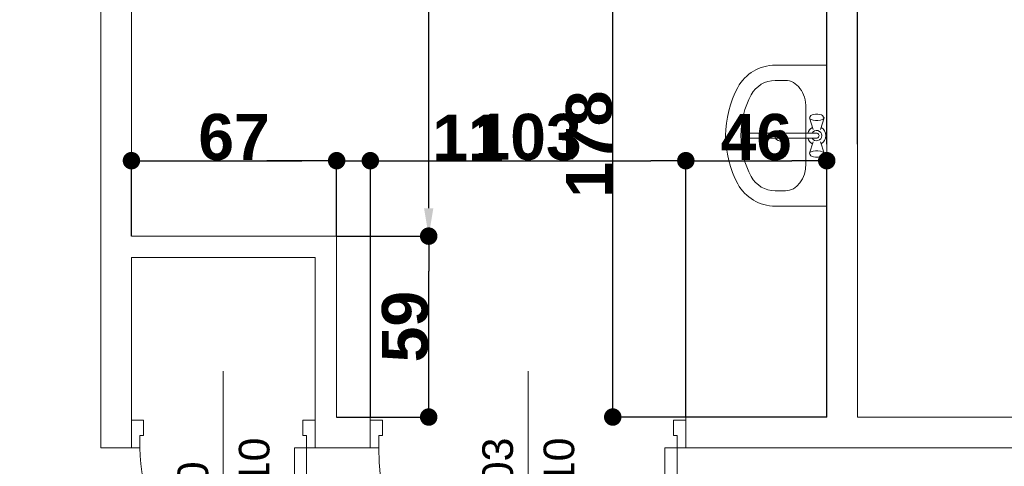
# Model space of a CAD drawing. Header units: millimetres. Extents: x 183299 to 1018155, y -286688 to 171278.
# Tile 95 of 100: x 442473 to 445688, y -105137 to -103680. Entities that reach past the tile are written whole.
import ezdxf

# ---------------------------------------------------------------- set-up
doc = ezdxf.new("R2010")
doc.units = ezdxf.units.MM
doc.header["$MEASUREMENT"] = 0
for name, color, linetype in [('Drzwi ArchiCAD', 7, 'Continuous'), ('inwentaryzacja_sciany', 7, 'Continuous'), ('inwentaryzacja_wyposazenie_sanitarne', 7, 'Continuous'), ('Wymiarowanie - Ogólne', 7, 'Continuous'), ('Znaczniki Drzwi', 7, 'Continuous')]:
    doc.layers.add(name, color=color, linetype=linetype)
for name, color, linetype, lineweight in [('Drzwi ArchiCAD_Nr_Pióra__1', 7, 'Continuous', 13), ('inwentaryzacja_sciany_Nr_Pióra__1', 7, 'Continuous', 13), ('inwentaryzacja_wyposazenie_sanitarne_Nr_Pióra__1', 7, 'Continuous', 13), ('Znaczniki Drzwi_Nr_Pióra__1', 7, 'Continuous', 13), ('Znaczniki Drzwi_Nr_Pióra__7', 7, 'Continuous', 35)]:
    doc.layers.add(name, color=color, linetype=linetype, lineweight=lineweight)
doc.layers.add('Drzwi ArchiCAD_Nr_Pióra__23', color=7, linetype='Continuous', lineweight=20, true_color=0xff6600)
doc.layers.add('Drzwi ArchiCAD_Nr_Pióra__3', color=7, linetype='Continuous', lineweight=18, true_color=0xff6600)
doc.styles.add('GENERATED_STYLE_1', font='arial.ttf')
doc.styles.add('GENERATED_STYLE_2', font='arialbd.ttf')
doc.styles.get("Standard").update_dxf_attribs({"font": 'txt', "bigfont": 'BIGFONT.SHX'})
doc.dimstyles.new('GENERATED_STYLE__1', dxfattribs={"dimtxt": 150, "dimasz": 114, "dimexe": 0.18, "dimexo": 0, "dimgap": 0.09, "dimtad": 1, "dimtih": 1, "dimtoh": 1, "dimdec": 0, "dimlfac": 0.1, "dimzin": 0, "dimdsep": 46, "dimtxsty": 'GENERATED_STYLE_2', "dimblk": 'ARROWHEAD_11', "dimblk1": 'ARROWHEAD_11', "dimblk2": 'ARROWHEAD_11', "dimcen": 0.09, "dimclrd": 256, "dimclre": 256, "dimclrt": 256, "dimazin": 0, "dimtfac": 1, "dimtdec": 4, "dimtmove": 0, "dimatfit": 3, "dimfxl": 1, "dimtolj": 1, "dimtzin": 0, "dimarcsym": 0})
doc.dimstyles.new('GENERATED_STYLE__2', dxfattribs={"dimtxt": 150, "dimasz": 114, "dimexe": 0.18, "dimexo": 0, "dimgap": 0.09, "dimtad": 1, "dimdec": 0, "dimlfac": 0.1, "dimzin": 0, "dimdsep": 46, "dimtxsty": 'GENERATED_STYLE_2', "dimblk": 'ARROWHEAD_11', "dimblk1": 'ARROWHEAD_11', "dimblk2": 'ARROWHEAD_11', "dimcen": 0.09, "dimclrd": 256, "dimclre": 256, "dimclrt": 256, "dimazin": 0, "dimtfac": 1, "dimtdec": 4, "dimtmove": 0, "dimatfit": 3, "dimfxl": 1, "dimtolj": 1, "dimtzin": 0, "dimarcsym": 0})
doc.dimstyles.new('GENERATED_STYLE__3', dxfattribs={"dimtxt": 150, "dimasz": 114, "dimexe": 0.18, "dimexo": 0, "dimgap": 0.09, "dimtad": 1, "dimdec": 0, "dimlfac": 0.1, "dimzin": 0, "dimdsep": 46, "dimtxsty": 'GENERATED_STYLE_2', "dimblk": 'ARROWHEAD_11', "dimblk1": 'ARROWHEAD_11', "dimblk2": 'ARROWHEAD_11', "dimcen": 0.09, "dimclrd": 256, "dimclre": 256, "dimclrt": 256, "dimazin": 0, "dimtfac": 1, "dimtdec": 4, "dimtmove": 2, "dimatfit": 3, "dimfxl": 1, "dimtolj": 1, "dimtzin": 0, "dimarcsym": 0})
doc.dimstyles.new('GENERATED_STYLE__4', dxfattribs={"dimtxt": 0.18, "dimasz": 91.2, "dimexe": 0.18, "dimexo": 0.0625, "dimgap": 0.09, "dimtad": 0, "dimtih": 1, "dimtoh": 1, "dimdec": 4, "dimzin": 0, "dimdsep": 46, "dimcen": 0.09, "dimadec": 0, "dimazin": 0, "dimtfac": 1, "dimtdec": 4, "dimtmove": 0, "dimatfit": 3, "dimldrblk": 'ARROWHEAD_5', "dimfxl": 1, "dimtolj": 1, "dimtzin": 0, "dimarcsym": 0})

# ---------------------------------------------------------------- blocks, each defined once
blk = doc.blocks.new('Ściana_685_2', base_point=(267495.1, -95475.8))
at = {"layer": 'inwentaryzacja_sciany_Nr_Pióra__1', "linetype": 'Continuous'}
for p, q in [((267395.1, -100545.8), (267395.1, -105175.8)), ((267495.1, -104485.8), (267495.1, -102795.8)), ((267495.1, -105075.8), (267495.1, -104555.8))]:
    blk.add_line(p, q, dxfattribs=at)
blk = doc.blocks.new('D1 Drzwi proste 12_58')
at = {"layer": 'Drzwi ArchiCAD_Nr_Pióra__1', "linetype": 'Continuous'}
for p, q in [((-300, 0), (-300, -90)), ((300, 0), (300, -90))]:
    blk.add_line(p, q, dxfattribs=at)
at = {"layer": 'Drzwi ArchiCAD_Nr_Pióra__23', "linetype": 'Continuous'}
for p, q in [((-272, 0), (-300, 0)), ((-300, 0), (-300, -90)), ((-272, -40), (-272, 0)), ((300, 0), (272, 0)), ((272, 0), (272, -40)), ((300, -90), (300, 0)), ((-260, -40), (-272, -40)), ((-260, -90), (-260, -40)), ((272, -40), (260, -40)), ((260, -40), (260, -90)), ((-300, -90), (-260, -90)), ((260, -90), (300, -90))]:
    blk.add_line(p, q, dxfattribs=at)
at = {"layer": 'Drzwi ArchiCAD_Nr_Pióra__3', "linetype": 'Continuous'}
for p, q in [((272, 544), (232, 544)), ((232, 544), (232, 0)), ((272, 0), (272, 544)), ((232, 0), (272, 0))]:
    blk.add_line(p, q, dxfattribs=at)
blk.add_arc((272, 0), 544, 94.2167, 180, dxfattribs=at)
blk = doc.blocks.new('Znacznik O 12_244')
at = {"layer": 'Znaczniki Drzwi_Nr_Pióra__1', "linetype": 'Continuous'}
blk.add_line((0, -521.4), (0, 150), dxfattribs=at)
at = {"layer": 'Znaczniki Drzwi_Nr_Pióra__7', "linetype": 'Continuous', "char_height": 100, "attachment_point": 7, "rotation": 90, "style": 'GENERATED_STYLE_1'}
for s, insert in [('{210}', (152.1, -300)), ('{60}', (-47.9, -300))]:
    blk.add_mtext(s, dxfattribs=dict(at, insert=insert))
blk = doc.blocks.new('D1 Drzwi proste 12_59')
at = {"layer": 'Drzwi ArchiCAD_Nr_Pióra__1', "linetype": 'Continuous'}
for p, q in [((-515, 0), (-515, -90)), ((515, 0), (515, -90))]:
    blk.add_line(p, q, dxfattribs=at)
at = {"layer": 'Drzwi ArchiCAD_Nr_Pióra__23', "linetype": 'Continuous'}
for p, q in [((-487, 0), (-515, 0)), ((-515, 0), (-515, -90)), ((-487, -40), (-487, 0)), ((515, 0), (487, 0)), ((487, 0), (487, -40)), ((515, -90), (515, 0)), ((-475, -40), (-487, -40)), ((-475, -90), (-475, -40)), ((487, -40), (475, -40)), ((475, -40), (475, -90)), ((-515, -90), (-475, -90)), ((475, -90), (515, -90))]:
    blk.add_line(p, q, dxfattribs=at)
at = {"layer": 'Drzwi ArchiCAD_Nr_Pióra__3', "linetype": 'Continuous'}
for p, q in [((487, 974), (447, 974)), ((447, 974), (447, 0)), ((487, 0), (487, 974)), ((447, 0), (487, 0))]:
    blk.add_line(p, q, dxfattribs=at)
blk.add_arc((487, 0), 974, 92.3537, 180, dxfattribs=at)
blk = doc.blocks.new('Znacznik O 12_245')
at = {"layer": 'Znaczniki Drzwi_Nr_Pióra__1', "linetype": 'Continuous'}
blk.add_line((0, -521.4), (0, 150), dxfattribs=at)
at = {"layer": 'Znaczniki Drzwi_Nr_Pióra__7', "linetype": 'Continuous', "char_height": 100, "attachment_point": 7, "rotation": 90, "style": 'GENERATED_STYLE_1'}
for s, insert in [('{103}', (-47.9, -300)), ('{210}', (152.1, -300))]:
    blk.add_mtext(s, dxfattribs=dict(at, insert=insert))
blk = doc.blocks.new('Ściana_686_2', base_point=(267495.1, -105075.8))
at = {"layer": 'inwentaryzacja_sciany_Nr_Pióra__1', "linetype": 'Continuous'}
for p, q in [((267495.1, -105085.8), (267495.1, -105075.8)), ((268095.1, -105085.8), (268095.1, -105075.8)), ((268275.1, -105075.8), (268165.1, -105075.8)), ((268275.1, -105085.8), (268275.1, -105075.8)), ((269305.1, -105085.8), (269305.1, -105075.8)), ((269765.1, -105075.8), (269305.1, -105075.8)), ((273265.1, -105075.8), (269865.1, -105075.8)), ((267495.1, -105175.8), (267495.1, -105085.8)), ((268095.1, -105175.8), (268095.1, -105085.8)), ((268275.1, -105175.8), (268275.1, -105085.8)), ((269305.1, -105175.8), (269305.1, -105085.8)), ((267395.1, -105175.8), (267495.1, -105175.8)), ((268095.1, -105175.8), (268275.1, -105175.8)), ((269305.1, -105175.8), (273365.1, -105175.8))]:
    blk.add_line(p, q, dxfattribs=at)
at = {"layer": 'Drzwi ArchiCAD', "linetype": 'Continuous', "xscale": -1, "rotation": 180}
for name, p in [('D1 Drzwi proste 12_58', (267795.1, -105175.8)), ('D1 Drzwi proste 12_59', (268790.1, -105175.8))]:
    blk.add_blockref(name, p, dxfattribs=at)
at = {"layer": 'Znaczniki Drzwi'}
for name, p in [('Znacznik O 12_244', (267795.1, -105075.8)), ('Znacznik O 12_245', (268790.1, -105075.8))]:
    blk.add_blockref(name, p, dxfattribs=at)
blk = doc.blocks.new('Ściana_701_2', base_point=(269865.1, -103295.8))
at = {"layer": 'inwentaryzacja_sciany_Nr_Pióra__1', "linetype": 'Continuous'}
for p, q in [((269765.1, -103295.8), (269765.1, -105075.8)), ((269865.1, -105075.8), (269865.1, -103295.8))]:
    blk.add_line(p, q, dxfattribs=at)
blk = doc.blocks.new('Ściana_1098_2', base_point=(268165.1, -105075.8))
at = {"layer": 'inwentaryzacja_sciany_Nr_Pióra__1', "linetype": 'Continuous'}
for p, q in [((268165.1, -105075.8), (268165.1, -104485.8)), ((268095.1, -104555.8), (268095.1, -105075.8))]:
    blk.add_line(p, q, dxfattribs=at)
blk = doc.blocks.new('Ściana_696_2', base_point=(268165.1, -104485.8))
at = {"layer": 'inwentaryzacja_sciany_Nr_Pióra__1', "linetype": 'Continuous'}
for p, q in [((268165.1, -104485.8), (267495.1, -104485.8)), ((267495.1, -104555.8), (268095.1, -104555.8))]:
    blk.add_line(p, q, dxfattribs=at)
blk = doc.blocks.new('Umywalka 01 12_12')
at = {"layer": 'inwentaryzacja_wyposazenie_sanitarne_Nr_Pióra__1', "linetype": 'Continuous'}
for p, q in [((-230, 0), (-230, -168)), ((230, 0), (-230, 0)), ((230, 0), (230, -168)), ((-69.1, -22.7), (-70, -29.2)), ((-70, -29.2), (-70, -36.2)), ((-67.6, -17.4), (-69.1, -22.7)), ((-65.6, -13.9), (-67.6, -17.4)), ((-60.4, -10.1), (-65.6, -13.9)), ((-57.6, -8.7), (-60.4, -10.1)), ((-54.8, -10.1), (-57.6, -8.7)), ((-20.1, -20.7), (-57.6, -8.7)), ((-52.3, -14.3), (-54.8, -10.1)), ((-50.5, -20.7), (-52.3, -14.3)), ((-49.5, -28.5), (-50.5, -20.7)), ((-49.5, -36.9), (-49.5, -28.5)), ((-7.9, -31.3), (-7.9, -251.6)), ((7.9, -251.6), (7.9, -31.3)), ((20.1, -20.7), (57.6, -8.7)), ((50.5, -20.7), (49.5, -28.5)), ((49.5, -28.5), (49.5, -36.9)), ((52.3, -14.3), (50.5, -20.7)), ((54.8, -10.1), (52.3, -14.3)), ((57.6, -8.7), (54.8, -10.1)), ((60.4, -10.1), (57.6, -8.7)), ((60.4, -10.1), (65.6, -13.9)), ((67.6, -17.4), (65.6, -13.9)), ((69.1, -22.7), (67.6, -17.4)), ((70, -29.2), (69.1, -22.7)), ((70, -36.2), (70, -29.2)), ((-70, -36.2), (-69.1, -42.7)), ((-69.1, -42.7), (-67.6, -48)), ((-67.6, -48), (-65.6, -51.5)), ((-60.4, -55.3), (-65.6, -51.5)), ((-60.4, -55.3), (-57.6, -56.7)), ((-20.1, -44.7), (-57.6, -56.7)), ((-57.6, -56.7), (-54.8, -55.3)), ((-54.8, -55.3), (-52.3, -51.1)), ((-52.3, -51.1), (-50.5, -44.7)), ((-50.5, -44.7), (-49.5, -36.9)), ((20.1, -44.7), (57.6, -56.7)), ((49.5, -36.9), (50.5, -44.7)), ((50.5, -44.7), (52.3, -51.1)), ((52.3, -51.1), (54.8, -55.3)), ((54.8, -55.3), (57.6, -56.7)), ((57.6, -56.7), (60.4, -55.3)), ((60.4, -55.3), (65.6, -51.5)), ((65.6, -51.5), (67.6, -48)), ((67.6, -48), (69.1, -42.7)), ((69.1, -42.7), (70, -36.2)), ((-91.1, -67.7), (-91.1, -67.7)), ((91.1, -67.7), (-91.1, -67.7)), ((-180, -134.4), (-180, -168)), ((180, -134.4), (180, -168))]:
    blk.add_line(p, q, dxfattribs=at)
blk.add_circle((0, -151.9), 17.5, dxfattribs=at)
for centre, radius, start, end in [((0, -32.7), 30, 27.9765, 152.0235), ((0, -32.7), 16.8, 298.0549, 241.9451), ((0, -32.7), 8, 10, 170), ((0, -32.7), 30, 207.9765, 254.7747), ((0, -32.7), 30, 285.2253, 332.0235), ((-91.1, -168), 138.9, 180, 241.5254), ((-91.1, -168), 88.9, 180, 241.5254), ((91.1, -168), 88.9, 298.4746, 0), ((91.1, -168), 138.9, 298.4746, 0), ((0, 0), 280, 241.5254, 298.4746), ((0, -251.6), 7.88, 180, 0), ((0, 0), 330, 241.5254, 298.4746)]:
    blk.add_arc(centre, radius, start, end, dxfattribs=at)
for centre, major_axis, start_param, end_param in [((-91.1, -134.4), (88.9, 0), 1.570796, 3.141593), ((91.1, -134.4), (-88.9, 0), 3.141593, 4.712389)]:
    blk.add_ellipse(centre, major_axis=major_axis, ratio=0.750558, start_param=start_param, end_param=end_param, dxfattribs=at)
blk = doc.blocks.new('ARROWHEAD_11')
at = {"linetype": 'Continuous'}
blk.add_line((0, 0), (-1, 0), dxfattribs=at)
at = {"linetype": 'Continuous', "const_width": 0.25, "flags": 128}
blk.add_lwpolyline([(-0.125, 0, 1), (0.125, 0, 1)], format="xyb", close=True, dxfattribs=at)
blk = doc.blocks.new('*D5297')
at = {"layer": 'Defpoints', "color": 0}
for p in [(439308, -103626.3), (440508, -103626.3), (449788, -107026.3)]:
    blk.add_point(p, dxfattribs=at)
at = {"layer": 'Wymiarowanie - Ogólne', "linetype": 'Continuous', "lineweight": -2}
for p, q in [((440508, -103626.3), (439307.8, -103626.3)), ((439308, -106912.3), (439308, -103740.3)), ((449788, -107026.3), (439307.8, -107026.3))]:
    blk.add_line(p, q, dxfattribs=at)
at = {"layer": 'Wymiarowanie - Ogólne', "lineweight": -2, "xscale": 114, "yscale": 114, "zscale": 114}
for p, rotation in [((439308, -103626.3), 90), ((439308, -107026.3), 270)]:
    blk.add_blockref('ARROWHEAD_11', p, dxfattribs=dict(at, rotation=rotation))
at = {"layer": 'Wymiarowanie - Ogólne', "insert": (439231.4, -105326.3), "char_height": 150, "attachment_point": 5, "rotation": 90, "style": 'GENERATED_STYLE_2'}
blk.add_mtext('\\A1;340', dxfattribs=at)
blk = doc.blocks.new('*D6410')
at = {"layer": 'Defpoints', "color": 0}
for p in [(442838, -100176.3), (445108, -103612.8), (445108, -104086.3)]:
    blk.add_point(p, dxfattribs=at)
at = {"layer": 'Wymiarowanie - Ogólne', "linetype": 'Continuous', "lineweight": -2}
for p, q in [((442838, -100176.3), (442838, -103612.9)), ((442952, -103612.8), (444994, -103612.8)), ((445108, -104086.3), (445108, -103612.6))]:
    blk.add_line(p, q, dxfattribs=at)
at = {"layer": 'Wymiarowanie - Ogólne', "lineweight": -2, "xscale": 114, "yscale": 114, "zscale": 114, "rotation": 180}
blk.add_blockref('ARROWHEAD_11', (442838, -103612.8), dxfattribs=at)
at = {"layer": 'Wymiarowanie - Ogólne', "lineweight": -2, "xscale": 114, "yscale": 114, "zscale": 114}
blk.add_blockref('ARROWHEAD_11', (445108, -103612.8), dxfattribs=at)
at = {"layer": 'Wymiarowanie - Ogólne', "insert": (443973, -103537.4), "char_height": 150, "attachment_point": 5, "style": 'GENERATED_STYLE_2'}
blk.add_mtext('\\A1;227', dxfattribs=at)
blk = doc.blocks.new('*D6411')
at = {"layer": 'Defpoints', "color": 0}
for p in [(445208, -103612.8), (445108, -104086.3), (445208, -104086.3)]:
    blk.add_point(p, dxfattribs=at)
at = {"layer": 'Wymiarowanie - Ogólne', "linetype": 'Continuous', "lineweight": -2}
for p, q in [((444994, -103612.8), (444880, -103612.8)), ((445108, -104086.3), (445108, -103612.6)), ((445108, -103612.8), (445208, -103612.8)), ((445208, -104086.3), (445208, -103612.6)), ((445322, -103612.8), (445642.1, -103612.8))]:
    blk.add_line(p, q, dxfattribs=at)
at = {"layer": 'Wymiarowanie - Ogólne', "lineweight": -2, "xscale": 114, "yscale": 114, "zscale": 114}
blk.add_blockref('ARROWHEAD_11', (445108, -103612.8), dxfattribs=at)
at = {"layer": 'Wymiarowanie - Ogólne', "lineweight": -2, "xscale": 114, "yscale": 114, "zscale": 114, "rotation": 180}
blk.add_blockref('ARROWHEAD_11', (445208, -103612.8), dxfattribs=at)
at = {"layer": 'Wymiarowanie - Ogólne', "insert": (445539, -103536.2), "char_height": 150, "attachment_point": 5, "style": 'GENERATED_STYLE_2'}
blk.add_mtext('\\A1;10', dxfattribs=at)
blk = doc.blocks.new('*D6412')
at = {"layer": 'Defpoints', "color": 0}
for p in [(448608, -102956.3), (448608, -103612.8), (445208, -104086.3)]:
    blk.add_point(p, dxfattribs=at)
at = {"layer": 'Wymiarowanie - Ogólne', "linetype": 'Continuous', "lineweight": -2}
for p, q in [((448608, -102956.3), (448608, -103612.9)), ((445208, -104086.3), (445208, -103612.6)), ((445322, -103612.8), (448494, -103612.8))]:
    blk.add_line(p, q, dxfattribs=at)
at = {"layer": 'Wymiarowanie - Ogólne', "lineweight": -2, "xscale": 114, "yscale": 114, "zscale": 114, "rotation": 180}
blk.add_blockref('ARROWHEAD_11', (445208, -103612.8), dxfattribs=at)
at = {"layer": 'Wymiarowanie - Ogólne', "lineweight": -2, "xscale": 114, "yscale": 114, "zscale": 114}
blk.add_blockref('ARROWHEAD_11', (448608, -103612.8), dxfattribs=at)
at = {"layer": 'Wymiarowanie - Ogólne', "insert": (446908, -103536.2), "char_height": 150, "attachment_point": 5, "style": 'GENERATED_STYLE_2'}
blk.add_mtext('\\A1;340', dxfattribs=at)
blk = doc.blocks.new('*D6480')
at = {"layer": 'Defpoints', "color": 0}
for p in [(445208, -101266.3), (447821.3, -101266.3), (445723, -104976.3)]:
    blk.add_point(p, dxfattribs=at)
at = {"layer": 'Wymiarowanie - Ogólne', "linetype": 'Continuous', "lineweight": -2}
for p, q in [((445208, -101266.3), (447821.5, -101266.3)), ((447821.3, -104862.3), (447821.3, -101380.3)), ((445723, -104976.3), (447821.5, -104976.3))]:
    blk.add_line(p, q, dxfattribs=at)
at = {"layer": 'Wymiarowanie - Ogólne', "lineweight": -2, "xscale": 114, "yscale": 114, "zscale": 114}
for p, rotation in [((447821.3, -101266.3), 90), ((447821.3, -104976.3), 270)]:
    blk.add_blockref('ARROWHEAD_11', p, dxfattribs=dict(at, rotation=rotation))
at = {"layer": 'Wymiarowanie - Ogólne', "insert": (447744.7, -103121.3), "char_height": 150, "attachment_point": 5, "rotation": 90, "style": 'GENERATED_STYLE_2'}
blk.add_mtext('\\A1;371', dxfattribs=at)
blk = doc.blocks.new('*D6481')
at = {"layer": 'Defpoints', "color": 0}
for p in [(444409.4, -103196.3), (444828, -103196.3), (445108, -104976.3)]:
    blk.add_point(p, dxfattribs=at)
at = {"layer": 'Wymiarowanie - Ogólne', "linetype": 'Continuous', "lineweight": -2}
for p, q in [((444828, -103196.3), (444409.2, -103196.3)), ((444409.4, -104862.3), (444409.4, -103310.3)), ((445108, -104976.3), (444409.2, -104976.3))]:
    blk.add_line(p, q, dxfattribs=at)
at = {"layer": 'Wymiarowanie - Ogólne', "lineweight": -2, "xscale": 114, "yscale": 114, "zscale": 114}
for p, rotation in [((444409.4, -103196.3), 90), ((444409.4, -104976.3), 270)]:
    blk.add_blockref('ARROWHEAD_11', p, dxfattribs=dict(at, rotation=rotation))
at = {"layer": 'Wymiarowanie - Ogólne', "insert": (444332.7, -104086.3), "char_height": 150, "attachment_point": 5, "rotation": 90, "style": 'GENERATED_STYLE_2'}
blk.add_mtext('\\A1;178', dxfattribs=at)
blk = doc.blocks.new('*D6485')
at = {"layer": 'Defpoints', "color": 0}
for p in [(443508, -104140.2), (442838, -104386.3), (443508, -104386.3)]:
    blk.add_point(p, dxfattribs=at)
at = {"layer": 'Wymiarowanie - Ogólne', "linetype": 'Continuous', "lineweight": -2}
for p, q in [((442838, -104386.3), (442838, -104140)), ((442952, -104140.2), (443394, -104140.2)), ((443508, -104386.3), (443508, -104140))]:
    blk.add_line(p, q, dxfattribs=at)
at = {"layer": 'Wymiarowanie - Ogólne', "lineweight": -2, "xscale": 114, "yscale": 114, "zscale": 114, "rotation": 180}
blk.add_blockref('ARROWHEAD_11', (442838, -104140.2), dxfattribs=at)
at = {"layer": 'Wymiarowanie - Ogólne', "lineweight": -2, "xscale": 114, "yscale": 114, "zscale": 114}
blk.add_blockref('ARROWHEAD_11', (443508, -104140.2), dxfattribs=at)
at = {"layer": 'Wymiarowanie - Ogólne', "insert": (443173, -104063.6), "char_height": 150, "attachment_point": 5, "style": 'GENERATED_STYLE_2'}
blk.add_mtext('\\A1;67', dxfattribs=at)
blk = doc.blocks.new('*D6486')
at = {"layer": 'Defpoints', "color": 0}
for p in [(443618, -104140.2), (443508, -104386.3), (443618, -104976.3)]:
    blk.add_point(p, dxfattribs=at)
at = {"layer": 'Wymiarowanie - Ogólne', "linetype": 'Continuous', "lineweight": -2}
for p, q in [((443394, -104140.2), (443280, -104140.2)), ((443508, -104386.3), (443508, -104140)), ((443508, -104140.2), (443618, -104140.2)), ((443618, -104976.3), (443618, -104140)), ((443732, -104140.2), (444028.4, -104140.2))]:
    blk.add_line(p, q, dxfattribs=at)
at = {"layer": 'Wymiarowanie - Ogólne', "lineweight": -2, "xscale": 114, "yscale": 114, "zscale": 114}
blk.add_blockref('ARROWHEAD_11', (443508, -104140.2), dxfattribs=at)
at = {"layer": 'Wymiarowanie - Ogólne', "lineweight": -2, "xscale": 114, "yscale": 114, "zscale": 114, "rotation": 180}
blk.add_blockref('ARROWHEAD_11', (443618, -104140.2), dxfattribs=at)
at = {"layer": 'Wymiarowanie - Ogólne', "insert": (443937.2, -104064.9), "char_height": 150, "attachment_point": 5, "style": 'GENERATED_STYLE_2'}
blk.add_mtext('\\A1;11', dxfattribs=at)
blk = doc.blocks.new('*D6487')
at = {"layer": 'Defpoints', "color": 0}
for p in [(444648, -104140.2), (443618, -104976.3), (444648, -104976.3)]:
    blk.add_point(p, dxfattribs=at)
at = {"layer": 'Wymiarowanie - Ogólne', "linetype": 'Continuous', "lineweight": -2}
for p, q in [((443618, -104976.3), (443618, -104140)), ((443732, -104140.2), (444534, -104140.2)), ((444648, -104976.3), (444648, -104140))]:
    blk.add_line(p, q, dxfattribs=at)
at = {"layer": 'Wymiarowanie - Ogólne', "lineweight": -2, "xscale": 114, "yscale": 114, "zscale": 114, "rotation": 180}
blk.add_blockref('ARROWHEAD_11', (443618, -104140.2), dxfattribs=at)
at = {"layer": 'Wymiarowanie - Ogólne', "lineweight": -2, "xscale": 114, "yscale": 114, "zscale": 114}
blk.add_blockref('ARROWHEAD_11', (444648, -104140.2), dxfattribs=at)
at = {"layer": 'Wymiarowanie - Ogólne', "insert": (444133, -104063.6), "char_height": 150, "attachment_point": 5, "style": 'GENERATED_STYLE_2'}
blk.add_mtext('\\A1;103', dxfattribs=at)
blk = doc.blocks.new('*D6488')
at = {"layer": 'Defpoints', "color": 0}
for p in [(445108, -104140.2), (444648, -104976.3), (445108, -104976.3)]:
    blk.add_point(p, dxfattribs=at)
at = {"layer": 'Wymiarowanie - Ogólne', "linetype": 'Continuous', "lineweight": -2}
for p, q in [((444648, -104976.3), (444648, -104140)), ((444762, -104140.2), (444994, -104140.2)), ((445108, -104976.3), (445108, -104140))]:
    blk.add_line(p, q, dxfattribs=at)
at = {"layer": 'Wymiarowanie - Ogólne', "lineweight": -2, "xscale": 114, "yscale": 114, "zscale": 114, "rotation": 180}
blk.add_blockref('ARROWHEAD_11', (444648, -104140.2), dxfattribs=at)
at = {"layer": 'Wymiarowanie - Ogólne', "lineweight": -2, "xscale": 114, "yscale": 114, "zscale": 114}
blk.add_blockref('ARROWHEAD_11', (445108, -104140.2), dxfattribs=at)
at = {"layer": 'Wymiarowanie - Ogólne', "insert": (444878, -104063.6), "char_height": 150, "attachment_point": 5, "style": 'GENERATED_STYLE_2'}
blk.add_mtext('\\A1;46', dxfattribs=at)
blk = doc.blocks.new('*D6489')
at = {"layer": 'Defpoints', "color": 0}
for p in [(443508, -104386.3), (443808.5, -104386.3), (443508, -104976.3)]:
    blk.add_point(p, dxfattribs=at)
at = {"layer": 'Wymiarowanie - Ogólne', "linetype": 'Continuous', "lineweight": -2}
for p, q in [((443508, -104386.3), (443808.7, -104386.3)), ((443808.5, -104862.3), (443808.5, -104500.3)), ((443508, -104976.3), (443808.7, -104976.3))]:
    blk.add_line(p, q, dxfattribs=at)
at = {"layer": 'Wymiarowanie - Ogólne', "lineweight": -2, "xscale": 114, "yscale": 114, "zscale": 114}
for p, rotation in [((443808.5, -104386.3), 90), ((443808.5, -104976.3), 270)]:
    blk.add_blockref('ARROWHEAD_11', p, dxfattribs=dict(at, rotation=rotation))
at = {"layer": 'Wymiarowanie - Ogólne', "insert": (443731.7, -104681.3), "char_height": 150, "attachment_point": 5, "rotation": 90, "style": 'GENERATED_STYLE_2'}
blk.add_mtext('\\A1;59', dxfattribs=at)
blk = doc.blocks.new('*D6490')
at = {"layer": 'Defpoints', "color": 0}
for p in [(442838, -101266.3), (443808.5, -101266.3), (443508, -104386.3)]:
    blk.add_point(p, dxfattribs=at)
at = {"layer": 'Wymiarowanie - Ogólne', "color": 0, "linetype": 'Continuous', "lineweight": -2}
for p, q in [((442838, -101266.3), (443808.7, -101266.3)), ((443808.5, -101357.5), (443808.5, -102826.1)), ((443808.5, -104295.1), (443808.5, -102826.5)), ((443508, -104386.3), (443808.7, -104386.3))]:
    blk.add_line(p, q, dxfattribs=at)
at = {"layer": 'Wymiarowanie - Ogólne', "color": 0}
for points in [[(443823.7, -101357.5), (443793.3, -101357.5), (443808.5, -101266.3)], [(443793.3, -104295.1), (443823.7, -104295.1), (443808.5, -104386.3)]]:
    blk.add_solid(points, dxfattribs=at)
at = {"layer": 'Wymiarowanie - Ogólne', "color": 0, "insert": (443808.5, -102826.3), "char_height": 0.18, "attachment_point": 5}
blk.add_mtext('\\A1;3120.0000', dxfattribs=at)
blk = doc.blocks.new('ARROWHEAD_5')
at = {"linetype": 'Continuous'}
blk.add_line((0, 0), (-1, 0), dxfattribs=at)
blk.add_solid([(-1, 0.2679), (0, 0), (-1, -0.2679), (-1, 0.2679)], dxfattribs=at)

msp = doc.modelspace()

# ---------------------------------------------------------------- block references
at = {"layer": 'inwentaryzacja_sciany'}
for name, p in [('Ściana_685_2', (442837.95206, -95376.32699)), ('Ściana_701_2', (445207.95206, -103196.32699)), ('Ściana_696_2', (443507.95206, -104386.32699)), ('Ściana_1098_2', (443507.95206, -104976.32699)), ('Ściana_686_2', (442837.95206, -104976.32699))]:
    msp.add_blockref(name, p, dxfattribs=at)
at = {"layer": 'inwentaryzacja_wyposazenie_sanitarne', "linetype": 'Continuous', "rotation": 270}
msp.add_blockref('Umywalka 01 12_12', (445107.95206, -104058.5637), dxfattribs=at)

# ---------------------------------------------------------------- dimensions: what is measured, and where the dimension line sits
at = {"layer": 'Wymiarowanie - Ogólne', "linetype": 'Continuous'}
for base, p1, p2, dimstyle, picture, middle in [((445107.95206, -103612.75519), (442837.95206, -100176.32699), (445107.95206, -104086.32699), 'GENERATED_STYLE__1', '*D6410', (443972.95206, -103537.44019)), ((448607.95206, -103612.75519), (445207.95206, -104086.32699), (448607.95206, -102956.32699), 'GENERATED_STYLE__1', '*D6412', (446907.95206, -103536.16519)), ((445207.95206, -103612.75519), (445107.95206, -104086.32699), (445207.95206, -104086.32699), 'GENERATED_STYLE__1', '*D6411', (445539.01706, -103536.16519)), ((443507.95206, -104140.22736), (442837.95206, -104386.32699), (443507.95206, -104386.32699), 'GENERATED_STYLE__1', '*D6485', (443172.95206, -104063.63736)), ((443617.95206, -104140.22736), (443507.95206, -104386.32699), (443617.95206, -104976.32699), 'GENERATED_STYLE__1', '*D6486', (443937.16706, -104064.91236)), ((444647.95206, -104140.22736), (443617.95206, -104976.32699), (444647.95206, -104976.32699), 'GENERATED_STYLE__3', '*D6487', (444132.95206, -104063.63736)), ((445107.95206, -104140.22736), (444647.95206, -104976.32699), (445107.95206, -104976.32699), 'GENERATED_STYLE__1', '*D6488', (444877.95206, -104063.63736))]:
    dim = msp.add_linear_dim(base=base, p1=p1, p2=p2, dimstyle=dimstyle, dxfattribs=at)
    dim.commit()
    dim.dimension.update_dxf_attribs({"geometry": picture, "text_midpoint": middle})
for base, p1, p2, dimstyle, picture, middle in [((447821.31681, -101266.32699), (445722.95206, -104976.32699), (445207.95206, -101266.32699), 'GENERATED_STYLE__2', '*D6480', (447744.72681, -103121.32699)), ((443808.478, -101266.32699), (443507.95206, -104386.32699), (442837.95206, -101266.32699), 'GENERATED_STYLE__4', '*D6490', (443808.478, -102826.32699)), ((444409.39082, -103196.32699), (445107.95206, -104976.32699), (444827.95206, -103196.32699), 'GENERATED_STYLE__2', '*D6481', (444332.65082, -104086.32699)), ((439307.95206, -103626.32699), (449787.95206, -107026.32699), (440507.95206, -103626.32699), 'GENERATED_STYLE__2', '*D5297', (439231.36206, -105326.32699)), ((443808.478, -104386.32699), (443507.95206, -104976.32699), (443507.95206, -104386.32699), 'GENERATED_STYLE__2', '*D6489', (443731.738, -104681.32699))]:
    dim = msp.add_linear_dim(base=base, p1=p1, p2=p2, angle=90, dimstyle=dimstyle, dxfattribs=at)
    dim.commit()
    dim.dimension.update_dxf_attribs({"geometry": picture, "text_midpoint": middle})

doc.saveas('drawing.dxf')
